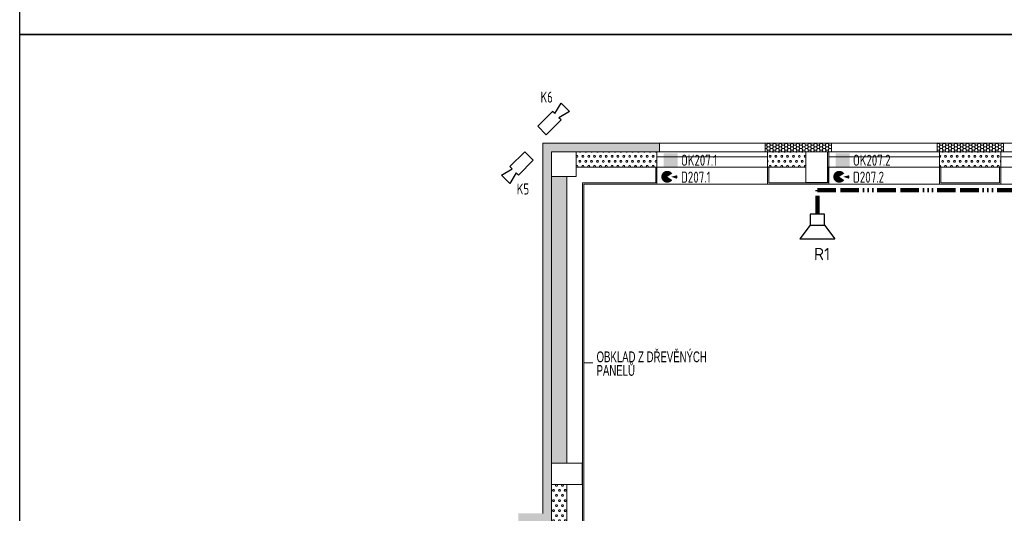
# Model space of a CAD drawing. Extents: x 171565 to 840288, y -737149 to -289557.
# Tile 44 of 59: x 449280 to 465310, y -364748 to -356706. Entities that reach past the tile are written whole.
import ezdxf

# ---------------------------------------------------------------- set-up
doc = ezdxf.new("R2010")
doc.units = 0
doc.header["$MEASUREMENT"] = 0
doc.header["$PDMODE"] = 1
doc.linetypes.add('ACAD_ISO15W100', pattern=[39, 12, -3, 12, -3, 0, -3, 0, -3, 0, -3])
for name, color, linetype in [('0_stavba', 7, 'Continuous'), ('E1', 3, 'Continuous'), ('E2-SL', 7, 'Continuous'), ('legenda', 1, 'Continuous')]:
    doc.layers.add(name, color=color, linetype=linetype)
doc.styles.add('isocp', font='isocp.shx')
doc.styles.add('ISOCPEUR_4', font='isocpeur.ttf', dxfattribs={"height": 1.8})
doc.styles.add('SPIRITTXTSTYLE1', font='ROMAN')
pattern_1 = [(0, (784100.07, -247584.22), (47.625, 82.488914), [15.875, -79.375]), (0, (784100.07, -247556.72), (47.625, 82.488914), [15.875, -79.375]), (60.000002, (784115.94, -247584.22), (-47.625, 82.488914), [15.875, -79.375]), (120.000003, (784100.07, -247584.22), (-95.25, -3e-06), [15.875, -79.375]), (60.000002, (784092.13, -247570.47), (-47.625, 82.488914), [15.875, -79.375]), (120.000003, (784123.88, -247570.47), (-95.25, -3e-06), [15.875, -79.375])]
pattern_2 = [(0, (784100.068, -247584.223), (47.625, 27.4963055), [-63.5, 31.75]), (60.000002, (784100.068, -247584.223), (-1.7e-06, 54.9926147), [31.75, -63.5]), (120.000003, (784100.068, -247584.223), (-47.625, 27.4963055), [-63.5, 31.75])]

# ---------------------------------------------------------------- blocks, each defined once
blk = doc.blocks.new('A$C63851835')
at = {"color": 24}
for p, q in [((179, 117), (403, 285)), ((403, 285), (403, -285)), ((0, 117), (179, 117)), ((0, -117), (0, 117)), ((179, 117), (179, -117)), ((179, -117), (0, -117)), ((179, -117), (403, -285))]:
    blk.add_line(p, q, dxfattribs=at)
blk = doc.blocks.new('A$C5001154E')
at = {"color": 5, "linetype": 'Continuous'}
for p, q in [((420, 240), (0, 240)), ((0, 240), (0, 0)), ((420, 180), (660, 240)), ((420, 180), (420, 240)), ((660, 240), (660, 0)), ((0, 0), (420, 0)), ((660, 0), (420, 60)), ((420, 0), (420, 60))]:
    blk.add_line(p, q, dxfattribs=at)

msp = doc.modelspace()

# ---------------------------------------------------------------- hatches: boundary and pattern name
at = {"layer": '0_stavba', "linetype": 'Continuous', "lineweight": 0, "ltscale": 300}
h = msp.add_hatch(dxfattribs=at)
h.set_pattern_fill('PLASTEV', color=256, scale=31.75, style=0, pattern_type=2)
h.set_pattern_definition(pattern_2)
h.paths.add_polyline_path([(459694, -358859), (459694, -358719), (457799, -358719), (457799, -364749), (457399, -364749), (457399, -364889), (457939, -364889), (457939, -358859)], flags=0)
h = msp.add_hatch(dxfattribs=at)
h.set_pattern_fill('PLASTEV', color=256, scale=31.75, style=0, pattern_type=2)
h.set_pattern_definition(pattern_2)
h.paths.add_polyline_path([(462494, -358859), (462494, -358719), (461414, -358719), (461414, -358859)], flags=0)
h = msp.add_hatch(dxfattribs=at)
h.set_pattern_fill('PLASTEV', color=256, scale=31.75, style=0, pattern_type=2)
h.set_pattern_definition(pattern_2)
h.paths.add_polyline_path([(465294, -358859), (465294, -358719), (464214, -358719), (464214, -358859)], flags=0)
h = msp.add_hatch(dxfattribs=at)
h.set_pattern_fill('PORBET', color=256, scale=15.875, style=0, pattern_type=2)
h.set_pattern_definition(pattern_1)
h.paths.add_polyline_path([(459654, -359109), (459654, -358859), (458339, -358859), (458339, -359109)], flags=0)
h = msp.add_hatch(dxfattribs=at)
h.set_pattern_fill('PORBET', color=256, scale=15.875, style=0, pattern_type=2)
h.set_pattern_definition(pattern_1)
h.paths.add_polyline_path([(461454, -358859), (461454, -359109), (462079, -359109), (462079, -358859)], flags=0)
h = msp.add_hatch(dxfattribs=at)
h.set_pattern_fill('PORBET', color=256, scale=15.875, style=0, pattern_type=2)
h.set_pattern_definition(pattern_1)
h.paths.add_polyline_path([(464254, -358859), (464254, -359109), (465254, -359109), (465254, -358859)], flags=0)
h = msp.add_hatch(dxfattribs=at)
h.set_pattern_fill('PORBET', color=256, scale=15.875, style=0, pattern_type=2)
h.set_pattern_definition(pattern_1)
h.paths.add_polyline_path([(457939, -363930), (458189, -363930), (458189, -359259), (457939, -359259)], flags=0)
h = msp.add_hatch(dxfattribs=at)
h.set_pattern_fill('PORBET', color=256, scale=15.875, style=0, pattern_type=2)
h.set_pattern_definition(pattern_1)
h.paths.add_polyline_path([(457939, -366349), (458189, -366349), (458189, -365139), (458189, -364280), (457939, -364280), (457939, -364889), (457439, -364889), (457439, -365139), (457939, -365139)], flags=0)

# ---------------------------------------------------------------- linework, layer by layer
at = {"elevation": 900}
for points in [[(449280, -356946), (449280, -325446), (493830, -325446), (493830, -356946)], [(449280, -388446), (449280, -356946), (493830, -356946), (493830, -388446)]]:
    msp.add_lwpolyline(points, close=True, dxfattribs=at)
at = {"layer": '0_stavba', "linetype": 'Continuous', "lineweight": 0, "ltscale": 300}
for p, q in [((457799, -364749, -2548), (457799, -358719, -2548)), ((457799, -358719, -2548), (459694, -358719, -2548)), ((461414, -358719, -76), (459694, -358719, -76)), ((459694, -358719, -2548), (459694, -358859, -2548)), ((461414, -358719, -2548), (462494, -358719, -2548)), ((461414, -358719, -2548), (461414, -358859, -2548)), ((464214, -358719, -76), (462494, -358719, -76)), ((462494, -358719, -2548), (462494, -358859, -2548)), ((464214, -358719, -2548), (465294, -358719, -2548)), ((464214, -358719, -2548), (464214, -358859, -2548)), ((467014, -358719, -76), (465294, -358719, -76)), ((465294, -358719, -2548), (465294, -358859, -2548)), ((457939, -364889, -2548), (457939, -358859, -2548)), ((457939, -358859, -2548), (459694, -358859, -2548)), ((458339, -358859, -1724), (457939, -358859, -1724)), ((457939, -358859, -1724), (457939, -359259, -1724)), ((458339, -359259, -1724), (458339, -358859, -1724)), ((459654, -358859, 748), (461454, -358859, 748)), ((459654, -358859, -2548), (459654, -359109, -2548)), ((461414, -358859, -2548), (462494, -358859, -2548)), ((461454, -358859, -2548), (461454, -359109, -2548)), ((462429, -358859, -1724), (462079, -358859, -1724)), ((462079, -358859, -1724), (462079, -359359, -1724)), ((462429, -359359, -1724), (462429, -358859, -1724)), ((462454, -358859, 1571), (464254, -358859, 1571)), ((462454, -358859, -2548), (462454, -359109, -2548)), ((464214, -358859, -2548), (465294, -358859, -2548)), ((464254, -358859, -2548), (464254, -359109, -2548)), ((465254, -358859, 1571), (467054, -358859, 1571)), ((465254, -358859, -2548), (465254, -359109, -2548)), ((459654, -358939, 748), (461454, -358939, 748)), ((462454, -358939, 1571), (464254, -358939, 1571)), ((465254, -358939, 1571), (467054, -358939, 1571)), ((458339, -359109, -2548), (459654, -359109, -2548)), ((459634, -359109, -2548), (459634, -359364, -2548)), ((459654, -359109, -2548), (459654, -359384, -2548)), ((459654, -359109, 748), (461454, -359109, 748)), ((461454, -359109, -2548), (461454, -359384, -2548)), ((461454, -359109, -2548), (462079, -359109, -2548)), ((461474, -359109, -2548), (461474, -359364, -2548)), ((462429, -359109, -2548), (462454, -359109, -2548)), ((462434, -359109, -2548), (462434, -359364, -2548)), ((462454, -359109, -2548), (462454, -359384, -2548)), ((462454, -359109, 1571), (464254, -359109, 1571)), ((464254, -359109, -2548), (464254, -359384, -2548)), ((464254, -359109, -2548), (465254, -359109, -2548)), ((464274, -359109, -2548), (464274, -359364, -2548)), ((465234, -359109, -2548), (465234, -359364, -2548)), ((465254, -359109, -2548), (465254, -359384, -2548)), ((465254, -359109, 1571), (467054, -359109, 1571)), ((457939, -359259, -1724), (458339, -359259, -1724)), ((458189, -363930, -2548), (458189, -359259, -2548)), ((458444, -359364, -2548), (458444, -366279, -2548)), ((458444, -359364, -2548), (459634, -359364, -2548)), ((461474, -359364, -2548), (462429, -359364, -2548)), ((462079, -359359, -1724), (462429, -359359, -1724)), ((464274, -359364, -2548), (465234, -359364, -2548)), ((458464, -359384, -2548), (458464, -366299, -2548)), ((458464, -359384, -2548), (476644, -359384, -2548)), ((458613, -362296, -2548), (458464, -362296, -2548)), ((458439, -363930, -1724), (457939, -363930, -1724)), ((457939, -363930, -1724), (457939, -364280, -1724)), ((458439, -364280, -1724), (458439, -363930, -1724)), ((457939, -364280, -1724), (458439, -364280, -1724)), ((458189, -365139, -2548), (458189, -364280, -2548))]:
    msp.add_line(p, q, dxfattribs=at)
for p in [(453249, -360552, -76), (457389, -360552, -76), (454549, -361792, -2548), (458589, -362812, -2548), (462618, -363281, -1081), (452299, -363642, -900), (454894, -364242, -2548), (460109, -364582, -2548), (458909, -364747, -2548), (461309, -364737, -2548)]:
    msp.add_point(p, dxfattribs=at)
at = {"layer": '0_stavba', "linetype": 'Continuous', "lineweight": 0, "ltscale": 304.799988}
for p in [(454549, -361792, -3448), (458589, -362812, -3448), (460109, -364582, -3448)]:
    msp.add_point(p, dxfattribs=at)
at = {"layer": '0_stavba', "linetype": 'Continuous', "lineweight": 0, "ltscale": 250}
for p in [(454549, -361792, -3448), (454699, -361792, -3448), (458589, -362812, -3448), (458589, -362812, -3448), (460109, -364582, -3448), (460109, -364582, -3448)]:
    msp.add_point(p, dxfattribs=at)
at = {"layer": 'E1', "color": 95, "const_width": 96.7, "elevation": 900}
for points in [[(459863, -359239, 0.742711), (459774, -359265, 0.74111), (459863, -359292, 0.74111)], [(459935, -359281, 0.148693), (459936, -359252)], [(462663, -359239, 0.742711), (462574, -359265, 0.74111), (462663, -359292, 0.74111)], [(462735, -359281, 0.148693), (462736, -359252)]]:
    msp.add_lwpolyline(points, format="xyb", dxfattribs=at)
at = {"layer": 'E1', "color": 95}
for points in [[(459764, -359109, 900), (459992, -359109, 900), (459764, -358881, 900), (459992, -358881, 900)], [(462564, -359109, 900), (462792, -359109, 900), (462564, -358881, 900), (462792, -358881, 900)]]:
    msp.add_solid(points, dxfattribs=at)
at = {"layer": 'E2-SL', "color": 24, "linetype": 'ACAD_ISO15W100', "lineweight": 100, "ltscale": 25}
for p, q in [((462267, -359874, 1392), (462267, -359484, -578)), ((462267, -359484, 922), (476544, -359484, -578))]:
    msp.add_line(p, q, dxfattribs=at)

# ---------------------------------------------------------------- block references
at = {"color": 5, "linetype": 'Continuous', "zscale": 0.8125}
for p, xscale, yscale, rotation in [((457852, -358581, 2624), 0.8124999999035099, 0.8125000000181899, 45.00000000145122), ((457503, -358858, 2624), 0.8124999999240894, 0.8125, 225)]:
    msp.add_blockref('A$C5001154E', p, dxfattribs=dict(at, xscale=xscale, yscale=yscale, rotation=rotation))
at = {"layer": 'E1', "color": 3, "xscale": -1, "rotation": 90}
msp.add_blockref('A$C63851835', (462267, -359874, 1392), dxfattribs=at)

# ---------------------------------------------------------------- texts
at = {"layer": 'E1', "color": 95, "style": 'isocp', "width": 0.8}
for s, p in [('OK207.1', (460046, -359086, 900)), ('OK207.2', (462846, -359086, 900)), ('D207.1', (460046, -359361, -501)), ('D207.2', (462846, -359361, -501))]:
    msp.add_text(s, height=180, dxfattribs=at).set_placement(p)
at = {"layer": 'E2-SL', "color": 24, "insert": (462210, -360624, 1392), "char_height": 200, "width": 856.8, "attachment_point": 7, "line_spacing_factor": 1.153846, "style": 'ISOCPEUR_4'}
msp.add_mtext('R1', dxfattribs=at)
at = {"layer": 'legenda', "color": 5, "linetype": 'Continuous', "lineweight": 0, "style": 'isocp', "width": 0.8}
for s, p in [('K6', (457760, -358057, 2624)), ('K5', (457373, -359554, 2624))]:
    e = msp.add_text(s, height=180, dxfattribs=at)
    e.set_placement(p)
    e.dxf.unprotected_set("ltscale", 0)
at = {"layer": 'legenda', "color": 7, "linetype": 'Continuous', "lineweight": 0, "ltscale": 297.179993, "style": 'SPIRITTXTSTYLE1', "width": 0.666667}
for s, p in [('OBKLAD Z DŘEVĚNÝCH', (458672, -362286, -2548)), ('PANELŮ', (458672, -362507, -2548))]:
    msp.add_text(s, height=175, dxfattribs=at).set_placement(p)

doc.saveas('drawing.dxf')
